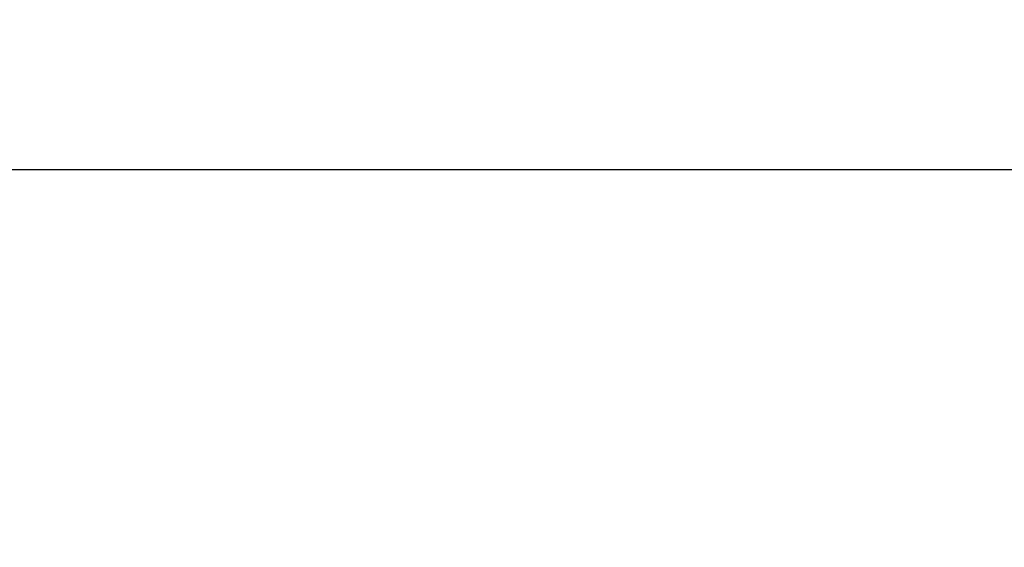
# Paper-space layout 'Blatt3' of a CAD drawing. Header units: millimetres. Extents: x 5 to 418, y 2 to 292.
# Tile 41 of 56: x 100 to 130, y 248 to 264. Entities that reach past the tile are written whole.
import ezdxf

# ---------------------------------------------------------------- set-up
doc = ezdxf.new("R2010")
doc.units = ezdxf.units.MM
doc.layers.add('SLD-0', color=7, linetype='Continuous')
doc.styles.add('SLDTEXTSTYLE0', font='TXT', dxfattribs={"width": 0.605})
doc.dimstyles.new('SLDDIMSTYLE0', dxfattribs={"dimtxt": 3.5, "dimasz": 3.302, "dimexe": 0, "dimexo": 0.0625, "dimgap": 0.875, "dimtad": 1, "dimlfac": 3, "dimrnd": 1e-09, "dimzin": 12, "dimdsep": 46, "dimtxsty": 'SLDTEXTSTYLE0', "dimsah": 1, "dimcen": 0.09, "dimadec": 0, "dimazin": 3, "dimtfac": 1, "dimtofl": 0, "dimtmove": 0, "dimatfit": 3, "dimfxl": 1, "dimfrac": 2, "dimtolj": 1, "dimtzin": 12, "dimarcsym": 0})

# ---------------------------------------------------------------- blocks, each defined once
blk = doc.blocks.new('_D_10')
at = {"layer": 'SLD-0', "color": 7}
for p, q in [((45.911, 228.039), (45.911, 260.1)), ((138.244, 228.039), (138.244, 260.1)), ((45.911, 259.1), (138.244, 259.1))]:
    blk.add_line(p, q, dxfattribs=at)
for points in [[(45.911, 259.1), (49.213, 258.592), (49.213, 259.608)], [(138.244, 259.1), (134.942, 259.608), (134.942, 258.592)]]:
    blk.add_solid(points, dxfattribs=at)
at = {"layer": 'SLD-0', "color": 7, "insert": (88.067, 263.612), "char_height": 3.5, "attachment_point": 1, "style": 'SLDTEXTSTYLE0'}
blk.add_mtext('277', dxfattribs=at)

psp = doc.layouts.new('Blatt3')

# ---------------------------------------------------------------- dimensions: what is measured, and where the dimension line sits
at = {"layer": 'SLD-0', "color": 7}
dim = psp.add_linear_dim(base=(138.2438, 259.0998), p1=(45.9106, 228.0389), p2=(138.2438, 228.0389), dimstyle='SLDDIMSTYLE0', dxfattribs=at)
dim.commit()
dim.dimension.update_dxf_attribs({"geometry": '_D_10', "text_midpoint": (92.0772, 259.0998), "dimtype": 160})

doc.saveas('drawing.dxf')
